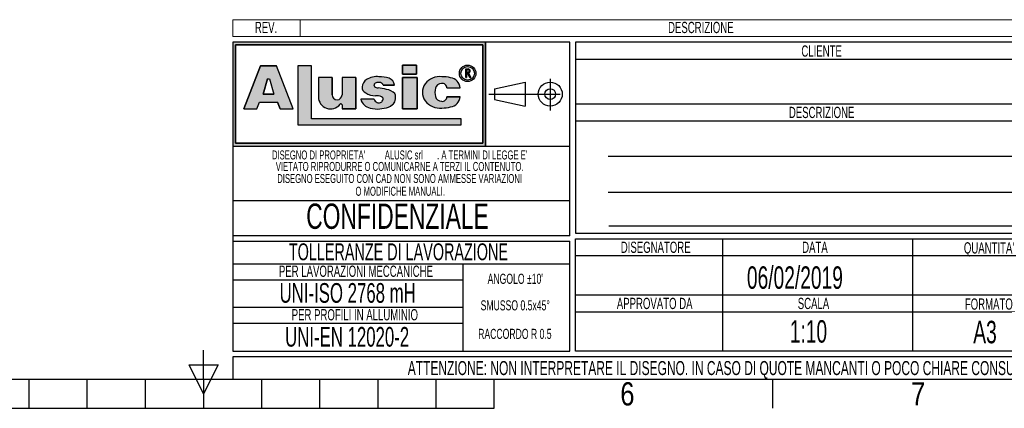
# Model space of a CAD drawing. Header units: millimetres. Extents: x 0 to 528, y 0 to 297.
# Tile 14 of 21: x 177 to 353, y 0 to 69. Entities that reach past the tile are written whole.
import ezdxf
from ezdxf.enums import TextEntityAlignment as Align

# ---------------------------------------------------------------- set-up
doc = ezdxf.new("R2010")
doc.units = ezdxf.units.MM
doc.linetypes.add('CENTERX2', pattern=[20.319999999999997, 12.7, -2.54, 2.54, -2.54])
doc.layers.add('CARTIGLIO', color=140, linetype='Continuous')
doc.styles.add('SLDTEXTSTYLE0', font='TXT', dxfattribs={"width": 0.6382978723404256})
doc.styles.add('SLDTEXTSTYLE1', font='TXT', dxfattribs={"width": 0.675})
doc.styles.add('SLDTEXTSTYLE2', font='TXT', dxfattribs={"width": 0.8214676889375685})

# ---------------------------------------------------------------- blocks, each defined once
blk = doc.blocks.new('SW_NOTE_0_1')
at = {"layer": 'CARTIGLIO', "color": 0, "insert": (85.40558510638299, 3.222669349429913), "char_height": 2.5, "attachment_point": 2, "style": 'SLDTEXTSTYLE0'}
blk.add_mtext("ATTENZIONE: NON INTERPRETARE IL DISEGNO. IN CASO DI QUOTE MANCANTI O POCO CHIARE CONSULTARE L'UFFICIO TECNICO", dxfattribs=at)
blk = doc.blocks.new('SW_NOTE_0_2')
at = {"layer": 'CARTIGLIO', "color": 0, "insert": (3.510638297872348, 2.578135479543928), "char_height": 2, "attachment_point": 2, "style": 'SLDTEXTSTYLE0'}
blk.add_mtext('SCALA', dxfattribs=at)
blk = doc.blocks.new('SW_NOTE_0_3')
at = {"layer": 'CARTIGLIO', "color": 0, "insert": (8.670212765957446, 2.578135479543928), "char_height": 2, "attachment_point": 2, "style": 'SLDTEXTSTYLE0'}
blk.add_mtext('APPROVATO DA', dxfattribs=at)
blk = doc.blocks.new('SW_NOTE_0_4')
at = {"layer": 'CARTIGLIO', "color": 0, "insert": (5.398936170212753, 2.578135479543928), "char_height": 2, "attachment_point": 2, "style": 'SLDTEXTSTYLE0'}
blk.add_mtext('FORMATO', dxfattribs=at)
blk = doc.blocks.new('SW_NOTE_0_5')
at = {"layer": 'CARTIGLIO', "color": 0, "insert": (7.606382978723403, 2.578135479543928), "char_height": 2, "attachment_point": 2, "style": 'SLDTEXTSTYLE0'}
blk.add_mtext('DISEGNATORE', dxfattribs=at)
blk = doc.blocks.new('SW_NOTE_0_6')
at = {"layer": 'CARTIGLIO', "color": 0, "insert": (2.845744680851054, 2.578135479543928), "char_height": 2, "attachment_point": 2, "style": 'SLDTEXTSTYLE0'}
blk.add_mtext('DATA', dxfattribs=at)
blk = doc.blocks.new('SW_NOTE_0_7')
at = {"layer": 'CARTIGLIO', "color": 0, "insert": (5.558510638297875, 2.578135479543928), "char_height": 2, "attachment_point": 2, "style": 'SLDTEXTSTYLE0'}
blk.add_mtext("QUANTITA'", dxfattribs=at)
blk = doc.blocks.new('SW_NOTE_0_8')
at = {"layer": 'CARTIGLIO', "color": 0, "insert": (7.10106382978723, 2.578135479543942), "char_height": 2, "attachment_point": 2, "style": 'SLDTEXTSTYLE0'}
blk.add_mtext('DESCRIZIONE', dxfattribs=at)
blk = doc.blocks.new('SW_NOTE_0_9')
at = {"layer": 'CARTIGLIO', "color": 0, "insert": (4.228723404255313, 2.578135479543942), "char_height": 2, "attachment_point": 2, "style": 'SLDTEXTSTYLE0'}
blk.add_mtext('CLIENTE', dxfattribs=at)
blk = doc.blocks.new('SW_NOTE_0_14')
at = {"layer": 'CARTIGLIO', "color": 0, "insert": (6.67819148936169, 2.320321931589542), "char_height": 1.8, "attachment_point": 2, "style": 'SLDTEXTSTYLE0'}
blk.add_mtext("ANGOLO ±10'", dxfattribs=at)
blk = doc.blocks.new('SW_NOTE_0_15')
at = {"layer": 'CARTIGLIO', "color": 0, "insert": (23.93617021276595, 3.867203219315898), "char_height": 3, "attachment_point": 2, "style": 'SLDTEXTSTYLE0'}
blk.add_mtext('TOLLERANZE DI LAVORAZIONE', dxfattribs=at)
blk = doc.blocks.new('SW_NOTE_0_16')
at = {"layer": 'CARTIGLIO', "color": 0, "insert": (21.07265624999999, 5.800804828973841), "char_height": 4.500000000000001, "attachment_point": 2, "style": 'SLDTEXTSTYLE1'}
blk.add_mtext('CONFIDENZIALE', dxfattribs=at)
blk = doc.blocks.new('SW_NOTE_0_17')
at = {"layer": 'CARTIGLIO', "color": 0, "insert": (28.04255319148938, 2.062508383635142), "char_height": 1.6, "attachment_point": 2, "style": 'SLDTEXTSTYLE0'}
blk.add_mtext('DISEGNO ESEGUITO CON CAD NON SONO AMMESSE VARIAZIONI', dxfattribs=at)
blk = doc.blocks.new('SW_NOTE_0_18')
at = {"layer": 'CARTIGLIO', "color": 0, "insert": (27.3404255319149, 2.062508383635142), "char_height": 1.6, "attachment_point": 2, "style": 'SLDTEXTSTYLE0'}
blk.add_mtext('VIETATO RIPRODURRE O COMUNICARNE A TERZI IL CONTENUTO.', dxfattribs=at)
blk = doc.blocks.new('SW_NOTE_0_19')
at = {"layer": 'CARTIGLIO', "color": 0, "insert": (7.587765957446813, 2.320321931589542), "char_height": 1.8, "attachment_point": 2, "style": 'SLDTEXTSTYLE0'}
blk.add_mtext('SMUSSO 0.5x45°', dxfattribs=at)
blk = doc.blocks.new('SW_NOTE_0_20')
at = {"layer": 'CARTIGLIO', "color": 0, "insert": (10.40425531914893, 2.062508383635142), "char_height": 1.6, "attachment_point": 2, "style": 'SLDTEXTSTYLE0'}
blk.add_mtext('O MODIFICHE MANUALI.', dxfattribs=at)
blk = doc.blocks.new('SW_NOTE_0_21')
at = {"layer": 'CARTIGLIO', "color": 0, "char_height": 1.6, "attachment_point": 2, "style": 'SLDTEXTSTYLE0'}
for s, insert in [("DISEGNO DI PROPRIETA'", (10.27659574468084, 2.062508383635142)), ('ALUSIC srl', (25.45120500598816, 2.062508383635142)), (". A TERMINI DI LEGGE E'", (39.41078027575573, 2.062508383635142))]:
    blk.add_mtext(s, dxfattribs=dict(at, insert=insert))
blk = doc.blocks.new('SW_NOTE_0_22')
at = {"layer": 'CARTIGLIO', "color": 0, "insert": (8.569148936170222, 2.320321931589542), "char_height": 1.8, "attachment_point": 2, "style": 'SLDTEXTSTYLE0'}
blk.add_mtext('RACCORDO R 0.5', dxfattribs=at)
blk = doc.blocks.new('SW_NOTE_0_23')
at = {"layer": 'CARTIGLIO', "color": 0, "insert": (18.30319148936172, 2.578135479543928), "char_height": 2, "attachment_point": 2, "style": 'SLDTEXTSTYLE0'}
blk.add_mtext('PER LAVORAZIONI MECCANICHE', dxfattribs=at)
blk = doc.blocks.new('SW_NOTE_0_24')
at = {"layer": 'CARTIGLIO', "color": 0, "insert": (15.68484042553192, 4.511737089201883), "char_height": 3.5, "attachment_point": 2, "style": 'SLDTEXTSTYLE0'}
blk.add_mtext('UNI-ISO 2768 mH', dxfattribs=at)
blk = doc.blocks.new('SW_NOTE_0_25')
at = {"layer": 'CARTIGLIO', "color": 0, "insert": (13.85638297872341, 2.578135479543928), "char_height": 2, "attachment_point": 2, "style": 'SLDTEXTSTYLE0'}
blk.add_mtext('PER PROFILI IN ALLUMINIO', dxfattribs=at)
blk = doc.blocks.new('SW_NOTE_0_26')
at = {"layer": 'CARTIGLIO', "color": 0, "insert": (14.05585106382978, 4.511737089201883), "char_height": 3.5, "attachment_point": 2, "style": 'SLDTEXTSTYLE0'}
blk.add_mtext('UNI-EN 12020-2', dxfattribs=at)
blk = doc.blocks.new('SW_NOTE_0_27')
at = {"layer": 'CARTIGLIO', "color": 0, "insert": (2.340425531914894, 2.578135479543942), "char_height": 2, "attachment_point": 2, "style": 'SLDTEXTSTYLE0'}
blk.add_mtext('REV.', dxfattribs=at)
blk = doc.blocks.new('SW_NOTE_0_29')
at = {"layer": 'CARTIGLIO', "color": 0, "insert": (7.10106382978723, 2.578135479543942), "char_height": 2, "attachment_point": 2, "style": 'SLDTEXTSTYLE0'}
blk.add_mtext('DESCRIZIONE', dxfattribs=at)
blk = doc.blocks.new('Cartiglio ALUSIC')
at = {"layer": 'CARTIGLIO'}
h = blk.add_hatch(color=256, dxfattribs=at)
h.paths.add_polyline_path([(113.971100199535, 149.9990413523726), (113.971100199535, 131.4990413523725), (158.971100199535, 131.4990413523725), (158.971100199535, 149.9990413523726)], flags=0)
h.paths.add_polyline_path([(114.471100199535, 131.9990413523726), (114.471100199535, 149.4990413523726), (158.471100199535, 149.4990413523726), (158.471100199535, 131.9990413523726)], flags=0)
h = blk.add_hatch(color=256, dxfattribs=at)
h.paths.add_polyline_path([(118.292263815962, 138.1064632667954), (118.7611454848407, 139.3206628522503), (121.9303757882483, 139.3206628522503), (122.3992574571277, 138.1064632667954), (124.7510688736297, 138.1064632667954), (121.7833115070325, 145.7916640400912), (118.9082097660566, 145.7916640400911), (115.9404523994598, 138.1064632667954)], flags=0)
h.paths.add_polyline_path([(119.3961687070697, 140.7216809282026), (120.1708764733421, 143.4547391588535), (120.5206447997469, 143.4547391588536), (121.2953525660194, 140.721680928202)], flags=0)
for points in [[(128.0219401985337, 145.7956943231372), (125.5527056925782, 145.7956943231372), (125.5527056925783, 135.2696801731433), (154.6424359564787, 135.2696801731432), (154.6424359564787, 136.3597302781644), (128.0219401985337, 136.3597302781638)], [(144.2116339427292, 145.9308884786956), (144.2116339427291, 144.3245774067), (146.6985305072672, 144.3245774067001), (146.6985305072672, 145.9308884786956)], [(146.7838932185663, 143.6808359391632), (144.2116339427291, 143.6808359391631), (144.2116339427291, 138.1064632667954), (146.7838932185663, 138.1064632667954)]]:
    blk.add_hatch(color=256, dxfattribs=at).paths.add_polyline_path(points, flags=0)
h = blk.add_hatch(color=256, dxfattribs=at)
edge = h.paths.add_edge_path(flags=0)
edge.add_arc((155.7921827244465, 144.4510199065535), 1.479868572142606, 0, 360)
edge = h.paths.add_edge_path(flags=0)
edge.add_arc((155.7921827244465, 144.4510199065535), 1.214864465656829, 0, 360)
h = blk.add_hatch(color=256, dxfattribs=at)
edge = h.paths.add_edge_path(flags=0)
edge.add_line((139.7219511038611, 138.0874905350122), (140.9616140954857, 138.2313935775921))
edge.add_arc((140.6251358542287, 140.9172664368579), 2.706867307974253, 277.1406456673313, 311.0032214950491)
edge.add_arc((141.7459062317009, 139.8536948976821), 1.178212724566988, 303.7868133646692, 347.8980612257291)
edge.add_arc((141.0550130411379, 140.1458147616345), 1.920162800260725, 343.6935231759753, 381.4193527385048)
edge.add_arc((140.9170023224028, 138.8528855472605), 2.77207698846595, 46.00269433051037, 81.25096772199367)
edge.add_arc((133.1604335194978, 99.54681763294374), 42.8338661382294, 78.993004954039, 81.01866969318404)
edge.add_arc((140.0875549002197, 143.5111497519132), 1.672976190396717, 238.77709912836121, 261.74465207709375, ccw=False)
edge.add_arc((139.511171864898, 142.3534770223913), 0.3988810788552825, 114.64010585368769, 223.1865854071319, ccw=False)
edge.add_arc((139.9292750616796, 141.471492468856), 1.374925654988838, 90.51660503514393, 115.15343256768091, ccw=False)
edge.add_arc((139.978971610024, 141.8617877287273), 0.986530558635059, 50.69488274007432, 93.60864602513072, ccw=False)
edge.add_arc((140.2656634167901, 142.2302567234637), 0.519939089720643, 14.547573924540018, 49.4198797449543, ccw=False)
edge.add_line((140.7689329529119, 142.3608569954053), (142.7634621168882, 142.3608569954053))
edge.add_arc((141.3534729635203, 142.2214802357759), 1.416861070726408, 5.645321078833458, 71.38339334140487)
edge.add_arc((140.0918708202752, 138.6413140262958), 5.212710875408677, 70.80435731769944, 90.86664277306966)
edge.add_arc((139.6876943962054, 140.01898057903), 3.848224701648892, 85.15036290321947, 119.9120405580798)
edge.add_arc((138.7589405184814, 141.8826763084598), 1.774008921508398, 123.9309471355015, 174.9914571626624)
edge.add_arc((138.007121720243, 141.9227892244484), 1.021881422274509, 173.5516105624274, 249.3813116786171)
edge.add_arc((139.4480837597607, 143.8857829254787), 3.430150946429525, 238.3320469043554, 269.1908231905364)
edge.add_arc((139.5671105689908, 138.3083973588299), 2.154096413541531, 64.99796384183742, 94.45891481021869, ccw=False)
edge.add_arc((140.3551381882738, 139.8813550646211), 0.398545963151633, -35.586121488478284, 72.11412463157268, ccw=False)
edge.add_arc((139.9862171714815, 139.9393420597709), 0.7512299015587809, 245.201083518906, 337.29941344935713, ccw=False)
edge.add_arc((139.934335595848, 140.0154535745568), 0.8024620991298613, 192.5591591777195, 250.8523518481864, ccw=False)
edge.add_line((139.1510748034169, 139.8409601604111), (136.768183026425, 139.8409601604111))
edge.add_arc((138.8654850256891, 140.4022414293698), 2.1711085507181, 194.9824340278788, 258.3364147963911)
edge.add_line((138.4265630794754, 138.2759630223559), (139.7219511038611, 138.0874905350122))
h = blk.add_hatch(color=256, dxfattribs=at)
edge = h.paths.add_edge_path(flags=0)
edge.add_arc((151.1448446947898, 140.5631500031), 1.095489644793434, 191.1589777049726, 269.9285492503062, ccw=False)
edge.add_arc((152.2932291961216, 141.066632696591), 2.335462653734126, 162.1599290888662, 197.8400709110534, ccw=False)
edge.add_arc((151.1448446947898, 141.5701153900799), 1.095489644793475, 90.07145075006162, 168.8410222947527, ccw=False)
edge.add_arc((151.2517282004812, 141.8150308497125), 0.8574339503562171, 2.566657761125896, 97.25285314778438, ccw=False)
edge.add_line((152.108301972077, 141.8534281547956), (154.4848142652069, 141.8534281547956))
edge.add_arc((152.4212904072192, 141.6061501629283), 2.078287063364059, 6.833333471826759, 81.00039250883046)
edge.add_arc((151.336234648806, 138.6914263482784), 5.163706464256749, 74.1517675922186, 91.31975036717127)
edge.add_arc((150.8738064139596, 140.4366829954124), 3.434301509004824, 84.25969198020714, 140.8312604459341)
edge.add_arc((150.5707293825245, 141.0666326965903), 2.817144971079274, 146.8823062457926, 213.1176937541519)
edge.add_arc((150.87380641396, 141.6965823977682), 3.434301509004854, 219.1687395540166, 275.7403080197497)
edge.add_arc((151.3362346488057, 143.4418390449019), 5.163706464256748, 268.6802496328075, 285.8482324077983)
edge.add_arc((152.4212904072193, 140.5271152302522), 2.078287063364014, 278.9996074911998, 353.1666665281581)
edge.add_line((154.4848142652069, 140.2798372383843), (152.1083019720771, 140.2798372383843))
edge.add_arc((151.2517282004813, 140.3182345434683), 0.8574339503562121, 262.7471468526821, 357.4333422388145, ccw=False)
h = blk.add_hatch(color=256, dxfattribs=at)
edge = h.paths.add_edge_path(flags=0)
edge.add_arc((155.8903200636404, 144.8676091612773), 0.3723980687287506, 277.1406326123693, 450.0000000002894)
edge.add_line((155.8903200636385, 145.240007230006), (155.450204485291, 145.240007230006))
edge.add_line((155.450204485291, 145.240007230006), (155.450204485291, 143.6880606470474))
edge.add_line((155.450204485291, 143.6880606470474), (155.605611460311, 143.6880606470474))
edge.add_line((155.605611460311, 143.6880606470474), (155.605611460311, 144.4952110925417))
edge.add_line((155.605611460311, 144.4952110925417), (155.764003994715, 144.4952110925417))
edge.add_line((155.764003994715, 144.4952110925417), (156.171212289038, 143.6880606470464))
edge.add_line((156.171212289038, 143.6880606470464), (156.3452765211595, 143.6880606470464))
edge.add_line((156.3452765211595, 143.6880606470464), (155.9366110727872, 144.4980993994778))
edge = h.paths.add_edge_path(flags=0)
edge.add_line((155.6056114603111, 145.0846002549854), (155.8903200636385, 145.0846002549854))
edge.add_arc((155.8903200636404, 144.8676091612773), 0.2169910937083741, -90.00000000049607, 90.00000000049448, ccw=False)
edge.add_line((155.8903200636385, 144.6506180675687), (155.6056114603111, 144.6506180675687))
edge.add_line((155.6056114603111, 144.6506180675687), (155.6056114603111, 145.0846002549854))
h = blk.add_hatch(color=256, dxfattribs=at)
edge = h.paths.add_edge_path(flags=0)
edge.add_arc((132.5578484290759, 140.6186164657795), 0.8721260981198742, 180, 360, ccw=False)
edge.add_line((131.6857223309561, 140.6186164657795), (131.6857223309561, 143.6808359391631))
edge.add_line((131.6857223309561, 143.6808359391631), (129.2243885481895, 143.6808359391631))
edge.add_line((129.2243885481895, 143.6808359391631), (129.2243885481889, 140.2640777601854))
edge.add_arc((131.3820030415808, 140.2640777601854), 2.157614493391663, 180, 321.9680973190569)
edge.add_arc((133.2350345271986, 138.8146685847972), 0.1949400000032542, 3.751097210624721e-10, 141.9680973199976, ccw=False)
edge.add_line((133.4299745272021, 138.8146685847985), (133.4299745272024, 138.106463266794))
edge.add_line((133.4299745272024, 138.106463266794), (135.91068894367, 138.106463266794))
edge.add_line((135.91068894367, 138.106463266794), (135.9106889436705, 143.6808359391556))
edge.add_line((135.9106889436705, 143.6808359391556), (133.4299745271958, 143.6808359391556))
edge.add_line((133.4299745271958, 143.6808359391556), (133.4299745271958, 140.6186164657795))
at = {"color": 161, "linetype": 'Continuous', "lineweight": 18}
for p, q in [((113.971100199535, 150.9990413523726), (113.971100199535, 153.9990413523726)), ((113.971100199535, 153.9990413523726), (313.621100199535, 153.9990413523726)), ((125.971100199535, 153.9990413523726), (125.971100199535, 150.9990413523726)), ((113.971100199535, 150.9990413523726), (313.621100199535, 150.9990413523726))]:
    blk.add_line(p, q, dxfattribs=at)
at = {"layer": 'CARTIGLIO'}
for p, q in [((113.971100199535, 149.9990413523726), (113.971100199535, 131.4990413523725)), ((113.971100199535, 149.9990413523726), (113.971100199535, 94.99904135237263)), ((173.971100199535, 149.9990413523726), (113.971100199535, 149.9990413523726)), ((158.971100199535, 149.9990413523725), (113.971100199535, 149.9990413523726)), ((113.971100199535, 149.9990413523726), (113.971100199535, 131.4990413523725)), ((113.971100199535, 149.9990413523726), (113.971100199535, 115.5498549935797)), ((114.471100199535, 131.9990413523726), (114.471100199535, 149.4990413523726)), ((114.471100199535, 149.4990413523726), (114.471100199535, 131.9990413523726)), ((114.471100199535, 149.4990413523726), (158.471100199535, 149.4990413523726)), ((158.471100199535, 149.4990413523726), (114.471100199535, 149.4990413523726)), ((158.471100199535, 149.4990413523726), (158.471100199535, 131.9990413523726)), ((158.471100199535, 131.9990413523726), (158.471100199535, 149.4990413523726)), ((158.971100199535, 131.4990413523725), (158.971100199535, 149.9990413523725)), ((158.971100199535, 149.9990413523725), (158.971100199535, 131.4990413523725)), ((173.971100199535, 115.5498549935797), (173.971100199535, 149.9990413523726)), ((262.621100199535, 149.9990413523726), (174.971100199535, 149.9990413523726)), ((174.971100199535, 149.9990413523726), (174.971100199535, 115.9990413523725)), ((118.9082097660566, 145.7916640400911), (115.9404523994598, 138.1064632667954)), ((115.9404523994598, 138.1064632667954), (118.9082097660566, 145.7916640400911)), ((121.7833115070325, 145.7916640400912), (118.9082097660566, 145.7916640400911)), ((118.9082097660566, 145.7916640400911), (121.7833115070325, 145.7916640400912)), ((124.7510688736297, 138.1064632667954), (121.7833115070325, 145.7916640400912)), ((124.7510688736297, 138.1064632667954), (121.7833115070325, 145.7916640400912)), ((128.0219401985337, 145.7956943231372), (125.5527056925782, 145.7956943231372)), ((125.5527056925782, 145.7956943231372), (125.5527056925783, 135.2696801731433)), ((128.0219401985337, 145.7956943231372), (125.5527056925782, 145.7956943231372)), ((125.5527056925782, 145.7956943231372), (125.5527056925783, 135.2696801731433)), ((128.0219401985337, 136.3597302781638), (128.0219401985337, 145.7956943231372)), ((128.0219401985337, 136.3597302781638), (128.0219401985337, 145.7956943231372)), ((146.6985305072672, 145.9308884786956), (144.2116339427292, 145.9308884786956)), ((144.2116339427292, 145.9308884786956), (144.2116339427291, 144.3245774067)), ((144.2116339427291, 144.3245774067), (144.2116339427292, 145.9308884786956)), ((144.2116339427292, 145.9308884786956), (146.6985305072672, 145.9308884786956)), ((146.6985305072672, 145.9308884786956), (146.6985305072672, 144.3245774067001)), ((146.6985305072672, 144.3245774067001), (146.6985305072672, 145.9308884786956)), ((174.971100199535, 146.9990413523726), (262.621100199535, 146.9990413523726)), ((144.2116339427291, 144.3245774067), (146.6985305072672, 144.3245774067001)), ((146.6985305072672, 144.3245774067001), (144.2116339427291, 144.3245774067)), ((155.450204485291, 143.6880606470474), (155.450204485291, 145.240007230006)), ((155.450204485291, 143.6880606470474), (155.450204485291, 145.240007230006)), ((155.450204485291, 145.240007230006), (155.8903200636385, 145.240007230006)), ((155.450204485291, 145.240007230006), (155.8903200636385, 145.240007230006)), ((155.6056114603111, 145.0846002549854), (155.8903200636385, 145.0846002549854)), ((155.6056114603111, 144.6506180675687), (155.6056114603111, 145.0846002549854)), ((155.6056114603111, 144.6506180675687), (155.6056114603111, 145.0846002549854)), ((155.6056114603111, 145.0846002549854), (155.8903200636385, 145.0846002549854)), ((155.6056114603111, 144.6506180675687), (155.8903200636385, 144.6506180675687)), ((155.8903200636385, 144.6506180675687), (155.6056114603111, 144.6506180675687)), ((155.605611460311, 144.4952110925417), (155.605611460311, 143.6880606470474)), ((155.605611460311, 143.6880606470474), (155.605611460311, 144.4952110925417)), ((155.764003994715, 144.4952110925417), (155.605611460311, 144.4952110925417)), ((155.605611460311, 144.4952110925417), (155.764003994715, 144.4952110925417)), ((156.171212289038, 143.6880606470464), (155.764003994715, 144.4952110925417)), ((155.764003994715, 144.4952110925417), (156.171212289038, 143.6880606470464)), ((155.9366110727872, 144.4980993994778), (156.3452765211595, 143.6880606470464)), ((155.9366110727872, 144.4980993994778), (156.3452765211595, 143.6880606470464)), ((119.3961687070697, 140.7216809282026), (120.1708764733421, 143.4547391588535)), ((120.1708764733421, 143.4547391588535), (119.3961687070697, 140.7216809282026)), ((120.1708764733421, 143.4547391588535), (120.5206447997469, 143.4547391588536)), ((120.1708764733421, 143.4547391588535), (120.5206447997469, 143.4547391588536)), ((120.5206447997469, 143.4547391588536), (121.2953525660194, 140.721680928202)), ((120.5206447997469, 143.4547391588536), (121.2953525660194, 140.721680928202)), ((129.2243885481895, 143.6808359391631), (129.2243885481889, 140.2640777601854)), ((131.6857223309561, 143.6808359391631), (129.2243885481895, 143.6808359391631)), ((131.6857223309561, 143.6808359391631), (129.2243885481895, 143.6808359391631)), ((129.2243885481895, 143.6808359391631), (129.2243885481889, 140.2640777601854)), ((131.6857223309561, 140.6186164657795), (131.6857223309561, 143.6808359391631)), ((131.6857223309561, 143.6808359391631), (131.6857223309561, 140.6186164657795)), ((135.9106889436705, 143.6808359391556), (133.4299745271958, 143.6808359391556)), ((133.4299745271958, 143.6808359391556), (133.4299745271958, 140.6186164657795)), ((133.4299745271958, 143.6808359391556), (133.4299745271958, 140.6186164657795)), ((135.9106889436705, 143.6808359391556), (133.4299745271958, 143.6808359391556)), ((135.9106889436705, 143.6808359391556), (135.91068894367, 138.106463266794)), ((135.91068894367, 138.106463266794), (135.9106889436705, 143.6808359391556)), ((140.7689329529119, 142.3608569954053), (142.7634621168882, 142.3608569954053)), ((142.7634621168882, 142.3608569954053), (140.7689329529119, 142.3608569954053)), ((146.7838932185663, 143.6808359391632), (144.2116339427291, 143.6808359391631)), ((144.2116339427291, 143.6808359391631), (144.2116339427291, 138.1064632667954)), ((144.2116339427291, 143.6808359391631), (146.7838932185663, 143.6808359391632)), ((144.2116339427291, 138.1064632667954), (144.2116339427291, 143.6808359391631)), ((146.7838932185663, 138.1064632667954), (146.7838932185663, 143.6808359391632)), ((146.7838932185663, 143.6808359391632), (146.7838932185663, 138.1064632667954)), ((155.450204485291, 143.6880606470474), (155.605611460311, 143.6880606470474)), ((155.605611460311, 143.6880606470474), (155.450204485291, 143.6880606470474)), ((156.171212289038, 143.6880606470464), (156.3452765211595, 143.6880606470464)), ((156.3452765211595, 143.6880606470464), (156.171212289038, 143.6880606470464)), ((160.5624374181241, 141.7060810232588), (166.0550106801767, 142.8872795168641)), ((166.0550106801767, 142.8872795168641), (166.0550106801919, 138.6108031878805)), ((121.2953525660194, 140.721680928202), (119.3961687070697, 140.7216809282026)), ((119.3961687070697, 140.7216809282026), (121.2953525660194, 140.721680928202)), ((152.108301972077, 141.8534281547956), (154.4848142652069, 141.8534281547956)), ((152.108301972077, 141.8534281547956), (154.4848142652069, 141.8534281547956)), ((154.4848142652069, 140.2798372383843), (152.1083019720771, 140.2798372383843)), ((152.1083019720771, 140.2798372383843), (154.4848142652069, 140.2798372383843)), ((160.5624374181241, 141.7060810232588), (160.5624374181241, 139.7920016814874)), ((118.292263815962, 138.1064632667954), (118.7611454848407, 139.3206628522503)), ((118.292263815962, 138.1064632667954), (118.7611454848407, 139.3206628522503)), ((118.7611454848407, 139.3206628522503), (121.9303757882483, 139.3206628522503)), ((118.7611454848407, 139.3206628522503), (121.9303757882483, 139.3206628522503)), ((122.3992574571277, 138.1064632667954), (121.9303757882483, 139.3206628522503)), ((121.9303757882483, 139.3206628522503), (122.3992574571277, 138.1064632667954)), ((133.4299745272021, 138.8146685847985), (133.4299745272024, 138.106463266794)), ((133.4299745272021, 138.8146685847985), (133.4299745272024, 138.106463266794)), ((139.1510748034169, 139.8409601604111), (136.768183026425, 139.8409601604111)), ((139.1510748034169, 139.8409601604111), (136.768183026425, 139.8409601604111)), ((160.5624374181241, 139.7920016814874), (166.0550106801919, 138.6108031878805)), ((174.971100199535, 138.9990413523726), (262.621100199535, 138.9990413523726)), ((115.9404523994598, 138.1064632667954), (118.292263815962, 138.1064632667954)), ((115.9404523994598, 138.1064632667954), (118.292263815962, 138.1064632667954)), ((122.3992574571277, 138.1064632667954), (124.7510688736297, 138.1064632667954)), ((122.3992574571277, 138.1064632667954), (124.7510688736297, 138.1064632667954)), ((133.4299745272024, 138.106463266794), (135.91068894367, 138.106463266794)), ((135.91068894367, 138.106463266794), (133.4299745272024, 138.106463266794)), ((138.4265630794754, 138.2759630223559), (139.7219511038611, 138.0874905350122)), ((138.4265630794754, 138.2759630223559), (139.7219511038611, 138.0874905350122)), ((139.7219511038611, 138.0874905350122), (140.9616140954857, 138.2313935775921)), ((139.7219511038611, 138.0874905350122), (140.9616140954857, 138.2313935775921)), ((144.2116339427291, 138.1064632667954), (146.7838932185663, 138.1064632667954)), ((146.7838932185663, 138.1064632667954), (144.2116339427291, 138.1064632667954)), ((125.5527056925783, 135.2696801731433), (154.6424359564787, 135.2696801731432)), ((125.5527056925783, 135.2696801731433), (154.6424359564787, 135.2696801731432)), ((154.6424359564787, 136.3597302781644), (128.0219401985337, 136.3597302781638)), ((154.6424359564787, 136.3597302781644), (128.0219401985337, 136.3597302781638)), ((154.6424359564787, 135.2696801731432), (154.6424359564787, 136.3597302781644)), ((154.6424359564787, 135.2696801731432), (154.6424359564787, 136.3597302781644)), ((174.971100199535, 135.9990413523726), (262.621100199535, 135.9990413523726)), ((113.971100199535, 131.4990413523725), (158.971100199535, 131.4990413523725)), ((113.971100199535, 131.4990413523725), (173.971100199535, 131.4990413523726)), ((158.471100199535, 131.9990413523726), (114.471100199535, 131.9990413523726)), ((114.471100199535, 131.9990413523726), (158.471100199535, 131.9990413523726)), ((260.621100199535, 129.6657080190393), (180.7961001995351, 129.6657080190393)), ((180.7961001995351, 123.3074882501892), (260.621100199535, 123.3074882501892)), ((173.971100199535, 121.7636603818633), (113.971100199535, 121.7636603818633)), ((174.971100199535, 115.9990413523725), (262.621100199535, 115.9990413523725)), ((180.9187030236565, 117.3170769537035), (260.7437030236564, 117.3170769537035)), ((173.971100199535, 115.5498549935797), (113.971100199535, 115.5498549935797)), ((113.971100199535, 114.5498549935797), (173.971100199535, 114.5498549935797)), ((113.971100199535, 114.5498549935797), (113.971100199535, 94.99904135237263)), ((173.971100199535, 94.99904135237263), (173.971100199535, 114.5498549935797)), ((174.971100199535, 114.9990413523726), (262.621100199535, 114.9990413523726)), ((174.971100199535, 94.99904135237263), (174.971100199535, 114.9990413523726)), ((201.1430971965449, 114.9990413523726), (201.1430971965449, 94.99904135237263)), ((234.9680971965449, 114.9990413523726), (234.9680971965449, 94.99904135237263)), ((173.9571410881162, 110.4900006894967), (113.9571410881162, 110.4900006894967)), ((154.9806365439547, 94.99904135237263), (154.9806365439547, 110.4900006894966)), ((174.971100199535, 111.9990413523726), (262.621100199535, 111.9990413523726)), ((113.971100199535, 107.6716313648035), (154.9806365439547, 107.6716313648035)), ((174.971100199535, 104.9990413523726), (262.621100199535, 104.9990413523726)), ((154.9806365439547, 102.7445210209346), (113.971100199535, 102.7445210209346)), ((174.971100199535, 101.9990413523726), (262.621100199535, 101.9990413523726)), ((113.9850593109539, 99.96496483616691), (154.9945956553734, 99.96496483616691)), ((113.971100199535, 94.99904135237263), (173.971100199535, 94.99904135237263)), ((262.621100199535, 94.99904135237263), (174.971100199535, 94.99904135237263)), ((313.621100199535, 93.99904135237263), (113.971100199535, 93.99904135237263)), ((113.971100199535, 93.99904135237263), (113.971100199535, 89.99904135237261)), ((113.971100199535, 89.99904135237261), (313.621100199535, 89.99904135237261))]:
    blk.add_line(p, q, dxfattribs=at)
at = {"layer": 'CARTIGLIO', "linetype": 'CENTERX2'}
for p, q in [((170.4898443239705, 143.5008789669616), (170.4898443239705, 137.8355069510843)), ((159.5584198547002, 140.749041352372), (173.3837805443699, 140.749041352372))]:
    blk.add_line(p, q, dxfattribs=at)
at = {"layer": 'CARTIGLIO', "linetype": 'Continuous'}
blk.add_line((113.9695322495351, 89.99904135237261), (313.621100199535, 89.99904135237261), dxfattribs=at)
at = {"layer": 'CARTIGLIO'}
for centre, radius in [((155.7921827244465, 144.4510199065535), 1.479868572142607), ((155.7921827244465, 144.4510199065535), 1.479868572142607), ((155.7921827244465, 144.4510199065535), 1.214864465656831), ((155.7921827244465, 144.4510199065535), 1.214864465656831), ((170.4898443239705, 140.7490413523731), 2.138238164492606), ((170.4898443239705, 140.7490413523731), 0.9570396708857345)]:
    blk.add_circle(centre, radius, dxfattribs=at)
for centre, radius, start, end in [((139.6876943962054, 140.01898057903), 3.848224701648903, 85.15036290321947, 119.9120405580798), ((139.6876943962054, 140.01898057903), 3.848224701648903, 85.15036290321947, 119.9120405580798), ((140.0918708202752, 138.6413140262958), 5.212710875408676, 70.80435731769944, 90.86664277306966), ((140.0918708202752, 138.6413140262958), 5.212710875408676, 70.80435731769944, 90.86664277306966), ((150.8738064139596, 140.4366829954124), 3.434301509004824, 84.25969198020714, 140.8312604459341), ((150.8738064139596, 140.4366829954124), 3.434301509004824, 84.25969198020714, 140.8312604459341), ((151.336234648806, 138.6914263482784), 5.163706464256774, 74.1517675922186, 91.31975036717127), ((151.336234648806, 138.6914263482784), 5.163706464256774, 74.1517675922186, 91.31975036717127), ((155.8903200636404, 144.8676091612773), 0.3723980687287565, 277.1406326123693, 90.00000000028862), ((155.8903200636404, 144.8676091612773), 0.3723980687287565, 277.1406326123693, 90.00000000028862), ((155.8903200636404, 144.8676091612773), 0.2169910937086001, 269.9999999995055, 90.00000000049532), ((155.8903200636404, 144.8676091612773), 0.2169910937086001, 269.9999999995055, 90.00000000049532), ((138.007121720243, 141.9227892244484), 1.021881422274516, 173.5516105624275, 249.381311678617), ((138.007121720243, 141.9227892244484), 1.021881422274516, 173.5516105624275, 249.381311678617), ((138.7589405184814, 141.8826763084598), 1.774008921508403, 123.9309471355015, 174.9914571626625), ((138.7589405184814, 141.8826763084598), 1.774008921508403, 123.9309471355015, 174.9914571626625), ((139.511171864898, 142.3534770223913), 0.3988810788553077, 114.6401058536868, 223.1865854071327), ((139.511171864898, 142.3534770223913), 0.3988810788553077, 114.6401058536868, 223.1865854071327), ((140.0875549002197, 143.5111497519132), 1.672976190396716, 238.777099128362, 261.7446520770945), ((140.0875549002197, 143.5111497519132), 1.672976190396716, 238.777099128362, 261.7446520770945), ((139.9292750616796, 141.471492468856), 1.374925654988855, 90.51660503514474, 115.1534325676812), ((139.9292750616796, 141.471492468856), 1.374925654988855, 90.51660503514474, 115.1534325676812), ((139.978971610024, 141.8617877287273), 0.9865305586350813, 50.69488274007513, 93.60864602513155), ((139.978971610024, 141.8617877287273), 0.9865305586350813, 50.69488274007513, 93.60864602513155), ((140.2656634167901, 142.2302567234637), 0.5199390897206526, 14.5475739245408, 49.41987974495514), ((140.2656634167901, 142.2302567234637), 0.5199390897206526, 14.5475739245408, 49.41987974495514), ((141.3534729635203, 142.2214802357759), 1.416861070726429, 5.645321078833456, 71.38339334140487), ((141.3534729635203, 142.2214802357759), 1.416861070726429, 5.645321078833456, 71.38339334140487), ((150.5707293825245, 141.0666326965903), 2.81714497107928, 146.8823062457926, 213.1176937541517), ((150.5707293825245, 141.0666326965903), 2.81714497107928, 146.8823062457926, 213.1176937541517), ((151.1448446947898, 141.5701153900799), 1.095489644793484, 90.07145075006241, 168.8410222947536), ((151.1448446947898, 141.5701153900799), 1.095489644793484, 90.07145075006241, 168.8410222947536), ((151.2517282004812, 141.8150308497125), 0.8574339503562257, 2.566657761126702, 97.25285314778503), ((151.2517282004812, 141.8150308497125), 0.8574339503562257, 2.566657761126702, 97.25285314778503), ((152.4212904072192, 141.6061501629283), 2.078287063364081, 6.833333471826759, 81.00039250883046), ((152.4212904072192, 141.6061501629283), 2.078287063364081, 6.833333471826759, 81.00039250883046), ((131.3820030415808, 140.2640777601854), 2.157614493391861, 180, 321.9680973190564), ((131.3820030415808, 140.2640777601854), 2.157614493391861, 180, 321.9680973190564), ((132.5578484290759, 140.6186164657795), 0.8721260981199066, 180, 0), ((132.5578484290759, 140.6186164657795), 0.8721260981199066, 180, 0), ((139.4480837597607, 143.8857829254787), 3.430150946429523, 238.3320469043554, 269.1908231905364), ((139.4480837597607, 143.8857829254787), 3.430150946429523, 238.3320469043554, 269.1908231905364), ((139.5671105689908, 138.3083973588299), 2.154096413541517, 64.99796384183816, 94.45891481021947), ((139.5671105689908, 138.3083973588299), 2.154096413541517, 64.99796384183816, 94.45891481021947), ((133.1604335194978, 99.54681763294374), 42.83386613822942, 78.993004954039, 81.01866969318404), ((133.1604335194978, 99.54681763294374), 42.83386613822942, 78.993004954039, 81.01866969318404), ((140.3551381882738, 139.8813550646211), 0.398545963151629, 324.4138785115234, 72.11412463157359), ((140.3551381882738, 139.8813550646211), 0.398545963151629, 324.4138785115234, 72.11412463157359), ((140.9170023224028, 138.8528855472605), 2.77207698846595, 46.00269433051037, 81.25096772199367), ((140.9170023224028, 138.8528855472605), 2.77207698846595, 46.00269433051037, 81.25096772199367), ((141.0550130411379, 140.1458147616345), 1.920162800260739, 343.6935231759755, 21.41935273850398), ((141.0550130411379, 140.1458147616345), 1.920162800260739, 343.6935231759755, 21.41935273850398), ((152.2932291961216, 141.066632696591), 2.335462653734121, 162.159929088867, 197.8400709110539), ((152.2932291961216, 141.066632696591), 2.335462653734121, 162.159929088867, 197.8400709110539), ((151.1448446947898, 140.5631500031), 1.095489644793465, 191.1589777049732, 269.9285492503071), ((151.1448446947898, 140.5631500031), 1.095489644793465, 191.1589777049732, 269.9285492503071), ((151.2517282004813, 140.3182345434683), 0.8574339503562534, 262.7471468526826, 357.4333422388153), ((151.2517282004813, 140.3182345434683), 0.8574339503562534, 262.7471468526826, 357.4333422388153), ((152.4212904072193, 140.5271152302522), 2.078287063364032, 278.9996074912, 353.1666665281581), ((152.4212904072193, 140.5271152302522), 2.078287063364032, 278.9996074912, 353.1666665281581), ((133.2350345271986, 138.8146685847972), 0.1949400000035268, 3.759104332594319e-10, 141.9680973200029), ((133.2350345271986, 138.8146685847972), 0.1949400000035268, 3.759104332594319e-10, 141.9680973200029), ((138.8654850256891, 140.4022414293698), 2.171108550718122, 194.9824340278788, 258.3364147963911), ((138.8654850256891, 140.4022414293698), 2.171108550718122, 194.9824340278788, 258.3364147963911), ((139.934335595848, 140.0154535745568), 0.8024620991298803, 192.5591591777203, 250.8523518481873), ((139.934335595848, 140.0154535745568), 0.8024620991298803, 192.5591591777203, 250.8523518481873), ((139.9862171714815, 139.9393420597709), 0.7512299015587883, 245.2010835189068, 337.2994134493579), ((139.9862171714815, 139.9393420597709), 0.7512299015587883, 245.2010835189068, 337.2994134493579), ((140.6251358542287, 140.9172664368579), 2.706867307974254, 277.1406456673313, 311.0032214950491), ((140.6251358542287, 140.9172664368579), 2.706867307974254, 277.1406456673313, 311.0032214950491), ((141.7459062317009, 139.8536948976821), 1.178212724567, 303.7868133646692, 347.8980612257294), ((141.7459062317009, 139.8536948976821), 1.178212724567, 303.7868133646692, 347.8980612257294), ((150.87380641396, 141.6965823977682), 3.434301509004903, 219.1687395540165, 275.7403080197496), ((150.87380641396, 141.6965823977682), 3.434301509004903, 219.1687395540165, 275.7403080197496), ((151.3362346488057, 143.4418390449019), 5.163706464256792, 268.6802496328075, 285.8482324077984), ((151.3362346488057, 143.4418390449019), 5.163706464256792, 268.6802496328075, 285.8482324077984)]:
    blk.add_arc(centre, radius, start, end, dxfattribs=at)
at = {"layer": 'CARTIGLIO', "color": 140}
for name, p in [('SW_NOTE_0_27', (117.5683224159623, 151.0374199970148)), ('SW_NOTE_0_29', (190.1919338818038, 151.0374199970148)), ('SW_NOTE_0_9', (214.5627669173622, 146.8406889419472)), ('SW_NOTE_0_8', (211.6919338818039, 135.9129301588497)), ('SW_NOTE_0_21', (118.9711016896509, 128.6603244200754)), ('SW_NOTE_0_18', (116.3533271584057, 126.6141659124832)), ('SW_NOTE_0_17', (115.6355512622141, 124.4682551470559)), ('SW_NOTE_0_20', (133.3899886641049, 122.1920407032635)), ('SW_NOTE_0_16', (122.2362996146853, 115.4679531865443)), ('SW_NOTE_0_15', (119.5374520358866, 110.3183836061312)), ('SW_NOTE_0_5', (181.6538538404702, 111.9129301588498)), ('SW_NOTE_0_6', (214.7569204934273, 111.9129301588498)), ('SW_NOTE_0_7', (243.0297586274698, 111.8012947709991)), ('SW_NOTE_0_23', (117.6003680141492, 107.6481432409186)), ('SW_NOTE_0_14', (157.5950277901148, 106.4612057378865)), ('SW_NOTE_0_24', (118.7522918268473, 102.6005131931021)), ('SW_NOTE_0_19', (156.6725276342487, 101.7341689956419)), ('SW_NOTE_0_3', (180.406631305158, 101.9129301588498)), ('SW_NOTE_0_2', (213.8333092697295, 101.9129301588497)), ('SW_NOTE_0_4', (243.1505916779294, 101.8012947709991)), ('SW_NOTE_0_25', (121.8587729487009, 99.90266357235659)), ('SW_NOTE_0_26', (120.2859705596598, 94.78943414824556)), ('SW_NOTE_0_22', (155.6312777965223, 96.6517264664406)), ('SW_NOTE_0_1', (127.6311861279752, 90.01640253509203))]:
    blk.add_blockref(name, p, dxfattribs=at)
at = {"layer": 'CARTIGLIO', "color": 140, "style": 'SLDTEXTSTYLE0', "width": 0.6382978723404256}
for tag, p in [('AUTOATTR8', (219.2444208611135, 110.0025032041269)), ('AUTOATTR9', (218.1221976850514, 100.4234402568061)), ('AUTOATTR0', (249.0325362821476, 100.3118048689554))]:
    blk.add_attdef(tag, text='', height=4, dxfattribs=at).set_placement(p, align=Align.TOP_CENTER)
at = {"layer": 'CARTIGLIO', "color": 140}
for tag in ['AUTOATTR13', 'AUTOATTR12', 'AUTOATTR11', 'AUTOATTR10', 'AUTOATTR7', 'AUTOATTR6', 'AUTOATTR5', 'AUTOATTR4', 'AUTOATTR3', 'AUTOATTR2', 'AUTOATTR1']:
    blk.add_attdef(tag, (0, 0), '', height=4, dxfattribs=at)

msp = doc.modelspace()

# ---------------------------------------------------------------- linework, layer by layer
at = {"layer": 'CARTIGLIO', "linetype": 'Continuous'}
for p, q in [((210.0037561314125, 5.171001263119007), (210.0037561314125, 10.34521728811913)), ((207.4166481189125, 7.758109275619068), (212.5908641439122, 7.758109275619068)), ((210.0037561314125, 2.583893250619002), (207.4166481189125, 7.758109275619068)), ((212.5908641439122, 7.758109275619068), (210.0037561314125, 2.583893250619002)), ((5.180115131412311, 5.171001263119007), (414.8273971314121, 5.171001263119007)), ((178.9584599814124, -0.003214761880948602), (178.9584599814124, 5.171001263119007)), ((189.3068920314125, -0.003214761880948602), (189.3068920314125, 5.171001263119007)), ((199.6553240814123, -0.003214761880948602), (199.6553240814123, 5.171001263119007)), ((210.0037561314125, 5.171001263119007), (210.0037561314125, -0.003214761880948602)), ((215.1758291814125, 5.171001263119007), (414.8273971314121, 5.171001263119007)), ((220.3521881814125, -0.003214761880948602), (220.3521881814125, 5.171001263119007)), ((230.7006202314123, -0.003214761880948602), (230.7006202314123, 5.171001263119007)), ((241.0490522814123, -0.003214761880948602), (241.0490522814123, 5.171001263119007)), ((251.3974843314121, -0.003214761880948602), (251.3974843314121, 5.171001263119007)), ((261.7459163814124, -0.003214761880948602), (261.7459163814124, 5.171001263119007)), ((311.3430766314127, -0.003214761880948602), (311.3430766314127, 5.171001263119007)), ((158.2615958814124, -0.003214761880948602), (261.7459163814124, -0.003214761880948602))]:
    msp.add_line(p, q, dxfattribs=at)
at = {"layer": 'CARTIGLIO'}
msp.add_line((215.1773971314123, 5.171001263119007), (414.8273971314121, 5.171001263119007), dxfattribs=at)

# ---------------------------------------------------------------- block references
ref = msp.add_blockref('Cartiglio ALUSIC', (101.206296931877, -84.82804008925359), dxfattribs=at)
ref.add_attrib('AUTOATTR9', '1:10', dxfattribs={"color": 140, "height": 4, "style": 'SLDTEXTSTYLE0', "width": 0.6382978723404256}).set_placement((314.3284946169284, 10.48602516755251), align=Align.BOTTOM_LEFT)
ref.add_attrib('AUTOATTR8', '06/02/2019', dxfattribs={"color": 140, "height": 4, "style": 'SLDTEXTSTYLE0', "width": 0.6382978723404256}).set_placement((306.7007177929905, 20.06508811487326), align=Align.BOTTOM_LEFT)
ref.add_attrib('AUTOATTR0', 'A3', dxfattribs={"color": 140, "height": 4, "style": 'SLDTEXTSTYLE0', "width": 0.6382978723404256}).set_placement((346.9888332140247, 10.37438977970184), align=Align.BOTTOM_LEFT)

# ---------------------------------------------------------------- texts
at = {"layer": 'CARTIGLIO', "char_height": 4.13937282, "attachment_point": 2, "style": 'SLDTEXTSTYLE2'}
for s, insert in [('6', (285.4283396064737, 4.637072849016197)), ('7', (337.170499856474, 4.637072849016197))]:
    msp.add_mtext(s, dxfattribs=dict(at, insert=insert))

doc.saveas('drawing.dxf')
